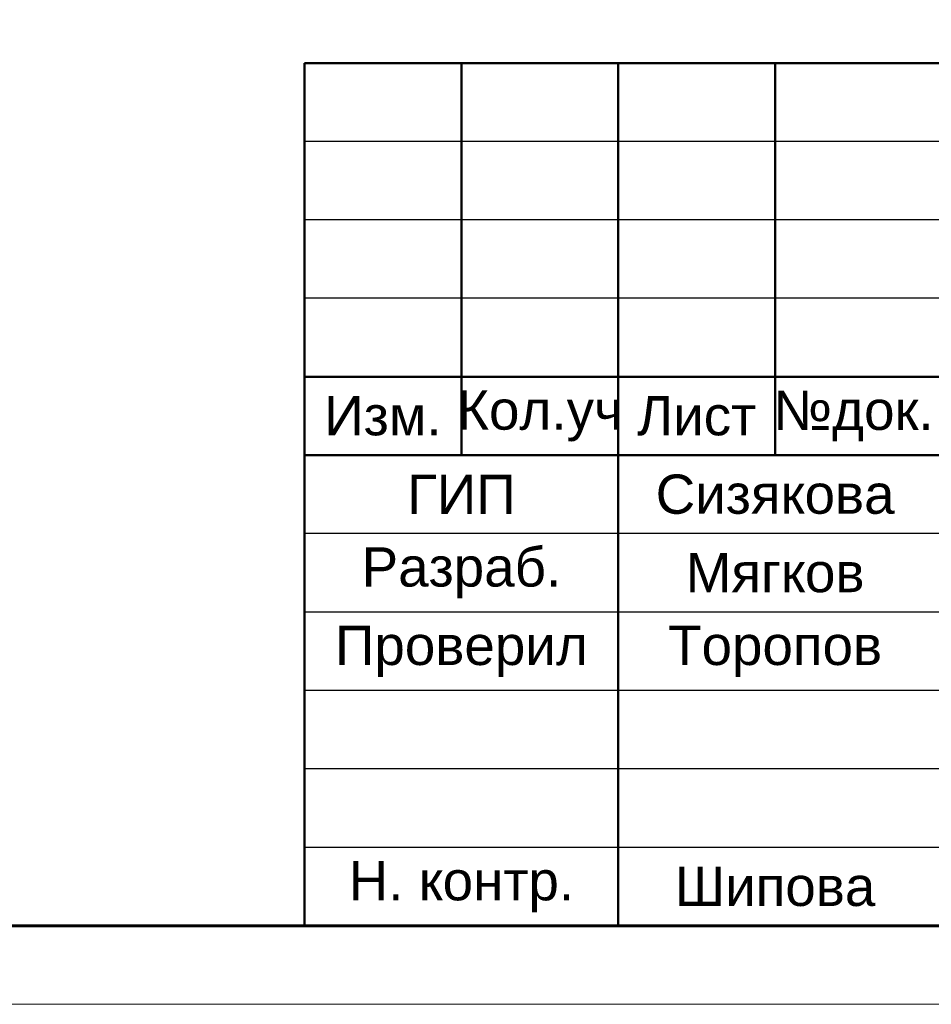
# Model space of a CAD drawing. Header units: millimetres. Extents: x 523431 to 527346, y -48565 to -47721.
# Tile 182 of 217: x 526702 to 526761, y -48565 to -48502. Entities that reach past the tile are written whole.
import ezdxf
from ezdxf.enums import TextEntityAlignment as Align

# ---------------------------------------------------------------- set-up
doc = ezdxf.new("R2010")
doc.units = ezdxf.units.MM
for name, color, linetype, lineweight in [('LIN_Основная сплошная', 50, 'Continuous', 50), ('ВК-линия контур', 132, 'Continuous', 15), ('ВК-линия толстая', 30, 'Continuous', 60), ('ВК-Текст', 1, 'Continuous', 30)]:
    doc.layers.add(name, color=color, linetype=linetype, lineweight=lineweight)
doc.layers.add('Текст и рамки', color=7, linetype='Continuous')
doc.styles.get("Standard").update_dxf_attribs({"font": 'arial.ttf'})

# ---------------------------------------------------------------- blocks, each defined once
blk = doc.blocks.new('*U31')
at = {"layer": 'ВК-линия контур', "color": 0}
blk.add_line((0, 0), (-420, 0), dxfattribs=at)
at = {"layer": 'ВК-линия толстая', "color": 0}
blk.add_lwpolyline([(-400, 5), (-400, 292), (-5, 292), (-5, 5)], close=True, dxfattribs=at)
at = {"layer": 'ВК-Текст', "color": 0}
blk.add_attdef('ЛИСТ_АЛ', text='', height=2.5, dxfattribs=at).set_placement((-10, 288.5), align=Align.MIDDLE_CENTER)
at = {"layer": 'ВК-Текст', "color": 0, "ltscale": 0.5}
blk.add_attdef('ВЕРХНИЙ_ШИФР', text='', height=0.000005, rotation=180, dxfattribs=at).set_placement((-400, 278), align=Align.MIDDLE_CENTER)
at = {"layer": 'ВК-Текст', "color": 0, "flags": 12}
blk.add_attdef('ФОРМАТ_ЛИСТА', (-42, 1.558), '', height=2.5, dxfattribs=at)

msp = doc.modelspace()

# ---------------------------------------------------------------- linework, layer by layer
for p, q in [((526785.58, -48509.746), (526720.58, -48509.746)), ((526785.58, -48514.746), (526720.58, -48514.746)), ((526785.58, -48519.746), (526720.58, -48519.746)), ((526785.58, -48534.746), (526720.58, -48534.746)), ((526785.58, -48539.746), (526720.58, -48539.746)), ((526785.58, -48544.746), (526720.58, -48544.746)), ((526785.58, -48549.746), (526720.58, -48549.746)), ((526785.58, -48554.746), (526720.58, -48554.746))]:
    msp.add_line(p, q)
at = {"layer": 'LIN_Основная сплошная', "color": 7}
for p, q in [((526720.58, -48559.746), (526720.58, -48504.746)), ((526720.58, -48504.746), (526905.58, -48504.746)), ((526730.58, -48504.746), (526730.58, -48529.746)), ((526740.58, -48504.746), (526740.58, -48559.746)), ((526750.58, -48504.746), (526750.58, -48529.746)), ((526785.58, -48524.746), (526720.58, -48524.746)), ((526720.58, -48529.746), (526905.58, -48529.746))]:
    msp.add_line(p, q, dxfattribs=at)

# ---------------------------------------------------------------- block references
msp.add_blockref('*U31', (526910.58, -48564.746))

# ---------------------------------------------------------------- texts
at = {"layer": 'Текст и рамки', "color": 7, "char_height": 2.5, "attachment_point": 5}
for s, insert, width in [('Кол.уч', (526735.58, -48527.246), 10), ('Изм.', (526725.58, -48527.246), 10), ('Лист', (526745.58, -48527.246), 10), ('№док.', (526755.58, -48527.246), 10), ('ГИП', (526730.58, -48532.246), 20), ('Сизякова', (526750.58, -48532.246), 20), ('Разраб.', (526730.58, -48537.246), 20), ('Мягков', (526750.58, -48537.246), 20), ('Проверил', (526730.58, -48542.246), 20), ('Торопов', (526750.58, -48542.246), 20), ('Н. контр.', (526730.58, -48557.246), 20), ('Шипова', (526750.58, -48557.246), 20)]:
    msp.add_mtext(s, dxfattribs=dict(at, insert=insert, width=width))

doc.saveas('drawing.dxf')
